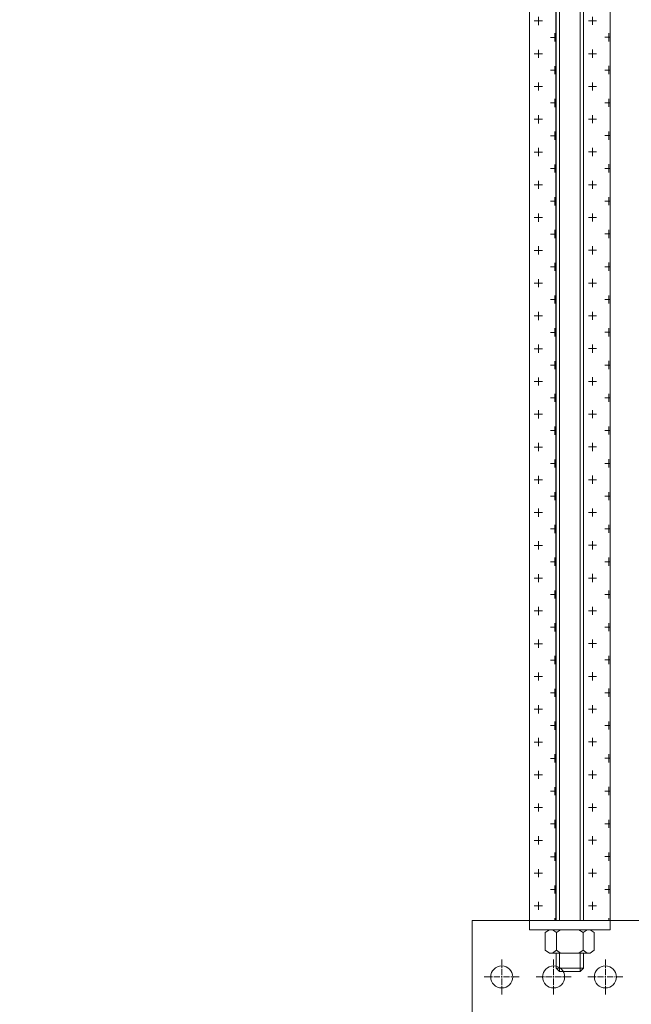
# Model space of a CAD drawing. Header units: millimetres. Extents: x 2030 to 80923, y 1212 to 50318.
# Tile 17 of 25: x 60103 to 63306, y 39248 to 44400. Entities that reach past the tile are written whole.
import ezdxf

# ---------------------------------------------------------------- set-up
doc = ezdxf.new("R2010")
doc.units = ezdxf.units.MM
doc.set_wipeout_variables(frame=1)
doc.linetypes.add('CENTER', pattern=[50.8, 31.75, -6.35, 6.35, -6.35])
doc.linetypes.add('HIDDEN2', pattern=[4.7625, 3.175, -1.5875])
doc.layers.add('Размеры и выноски', color=7, linetype='Continuous', lineweight=9, true_color=0x000000)
doc.layers.add('Шпильки', color=7, linetype='Continuous', lineweight=9, true_color=0x000000)
doc.layers.add('Расходные материалы', color=252, linetype='Continuous', lineweight=9)
doc.styles.add('ISOCPEUR', font='isocpeur.ttf')
doc.dimstyles.new('ISO-25', dxfattribs={"dimtxt": 2.5, "dimasz": 2.5, "dimexe": 1.25, "dimexo": 0.625, "dimtad": 1, "dimtxsty": 'Standard', "dimcen": 2.5, "dimadec": 0, "dimazin": 0, "dimtfac": 1, "dimtmove": 0, "dimatfit": 3, "dimfxl": 1, "dimarcsym": 0})

# ---------------------------------------------------------------- blocks, each defined once
blk = doc.blocks.new('*U187')
blk.add_wipeout([(-340.43, 4), (-340.43, -4), (0, -4), (0, 4)])
at = {"linetype": 'HIDDEN2', "ltscale": 40}
for p, q in [((-339.43, 4), (-340.43, 3)), ((-340.43, -3), (-340.43, 3)), ((-335.1, 3), (-340.43, 3)), ((-335.1, 4), (-339.43, 4)), ((-339.43, -4), (-339.43, 4)), ((-340.43, -3), (-335.1, -3)), ((-339.43, -4), (-340.43, -3)), ((-339.43, -4), (-335.1, -4))]:
    blk.add_line(p, q, dxfattribs=at)
at = {"linetype": 'HIDDEN2', "ltscale": 100}
for p, q in [((-335.1, 5.03), (-334.25, 3.85)), ((-335.1, 2.66), (-334.25, 3.85)), ((-334.25, 3.85), (-329.15, 3.85)), ((-328.3, 5.03), (-329.15, 3.85)), ((-328.3, 2.66), (-329.15, 3.85)), ((-335.1, -2.66), (-334.25, -3.85)), ((-328.3, -2.66), (-329.15, -3.85)), ((-335.1, -5.03), (-334.25, -3.85)), ((-334.25, -3.85), (-329.15, -3.85)), ((-328.3, -5.03), (-329.15, -3.85))]:
    blk.add_line(p, q, dxfattribs=at)
at = {"ltscale": 40}
for p, q in [((0, 4), (-325.63, 4)), ((0, 3), (-325.63, 3)), ((-325.63, -3), (0, -3)), ((0, -4), (-325.63, -4))]:
    blk.add_line(p, q, dxfattribs=at)
at = {"linetype": 'HIDDEN2', "ltscale": 100}
for points in [[(-328.3, -11.7), (-328.3, 11.7), (-325.63, 11.7), (-325.63, -11.7)], [(-328.3, 5.91), (-329.15, 7.1), (-334.25, 7.1), (-335.1, 5.91), (-335.1, -5.91), (-334.25, -7.1), (-329.15, -7.1), (-328.3, -5.91)]]:
    blk.add_lwpolyline(points, close=True, dxfattribs=at)
blk = doc.blocks.new('_Oblique')
at = {"color": 0, "linetype": 'ByBlock', "lineweight": -2}
blk.add_line((-0.5, -0.5), (0.5, 0.5), dxfattribs=at)
blk = doc.blocks.new('*D208')
at = {"layer": 'Defpoints', "color": 0, "transparency": 16777216}
for p in [(64156.2, 39934.2), (63909.4, 39686.6), (64156.2, 37912.3)]:
    blk.add_point(p, dxfattribs=at)
at = {"layer": 'Размеры и выноски', "color": 0, "lineweight": -2, "transparency": 16777216}
for p, q in [((64156.2, 39933.5), (64156.2, 37911.1)), ((63909.4, 39686), (63909.4, 37911.1)), ((63909.4, 37912.3), (62391.4, 37912.3)), ((64156.2, 37912.3), (63909.4, 37912.3)), ((64156.2, 37912.3), (64158.7, 37912.3))]:
    blk.add_line(p, q, dxfattribs=at)
at = {"layer": 'Размеры и выноски', "color": 0, "lineweight": -2, "transparency": 16777216, "xscale": 2.5, "yscale": 2.5, "zscale": 2.5}
blk.add_blockref('_Oblique', (63909.4, 37912.3), dxfattribs=at)
at = {"layer": 'Размеры и выноски', "color": 0, "lineweight": -2, "transparency": 16777216, "xscale": 2.5, "yscale": 2.5, "zscale": 2.5, "rotation": 180}
blk.add_blockref('_Oblique', (64156.2, 37912.3), dxfattribs=at)
at = {"layer": 'Размеры и выноски', "color": 0, "transparency": 16777216, "insert": (62828.4, 38168.4), "char_height": 250, "attachment_point": 5, "style": 'ISOCPEUR'}
blk.add_mtext('{\\H1.70293x;12,5}', dxfattribs=at)

msp = doc.modelspace()

# ---------------------------------------------------------------- linework, layer by layer
at = {"layer": 'Расходные материалы', "color": 253, "linetype": 'Continuous'}
msp.add_line((62472.164, 39116.04), (62472.164, 39686.602), dxfattribs=at)
at = {"layer": 'Расходные материалы', "color": 253, "linetype": 'CENTER'}
for p, q in [((62627.416, 39299.947), (62627.416, 39483.1)), ((62627.416, 39299.947), (62627.416, 39483.1)), ((62627.416, 39299.947), (62627.416, 39483.1)), ((62718.992, 39391.524), (62535.84, 39391.524)), ((62718.992, 39391.524), (62535.84, 39391.524)), ((62718.992, 39391.524), (62535.84, 39391.524)), ((62990.329, 39391.524), (62807.177, 39391.524)), ((62990.329, 39391.524), (62807.177, 39391.524)), ((63261.665, 39391.524), (63078.513, 39391.524)), ((63261.665, 39391.524), (63078.513, 39391.524)), ((63261.665, 39391.524), (63078.513, 39391.524))]:
    msp.add_line(p, q, dxfattribs=at)
at = {"layer": 'Расходные материалы', "color": 253, "linetype": 'Continuous'}
msp.add_circle((62627.416, 39391.524), 57.659, dxfattribs=at)
msp.add_circle((62627.416, 39391.524), 57.659, dxfattribs=at)
msp.add_circle((62627.416, 39391.524), 57.659, dxfattribs=at)

# ---------------------------------------------------------------- block references
at = {"layer": 'Шпильки', "xscale": 18.04388351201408, "yscale": 18.04388351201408, "zscale": 18.04388351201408, "rotation": 90}
msp.add_blockref('*U187', (62983.498, 45562.275), dxfattribs=at)

# ---------------------------------------------------------------- next in the draw order: hatches: boundary and pattern name
at = {"layer": 'Шпильки'}
h = msp.add_hatch(dxfattribs=at)
h.set_pattern_fill('CROSS', color=102, scale=13.503285)
h.set_pattern_definition([(0, (-602504.72, -287528.82), (85.745859, 85.745859), [42.87293, -128.61879]), (90, (-602483.29, -287550.26), (-85.745859, 85.745859), [42.87293, -128.61879])])
h.paths.add_polyline_path([(62771.787, 39686.602), (62910.689, 39686.602), (62910.689, 45561.859), (62771.787, 45561.859)])
h = msp.add_hatch(dxfattribs=at)
h.set_pattern_fill('CROSS', color=102, scale=13.503285)
h.set_pattern_definition([(0, (-602220.92, -287528.32), (85.745859, 85.745859), [42.87293, -128.61879]), (90, (-602199.485, -287549.76), (-85.745859, 85.745859), [42.87293, -128.61879])])
h.paths.add_polyline_path([(63055.587, 39686.602), (63194.489, 39686.602), (63194.575, 45561.742), (63055.673, 45561.742)])

# ---------------------------------------------------------------- next in the draw order: linework, layer by layer
at = {"layer": 'Расходные материалы', "color": 253, "linetype": 'Continuous'}
msp.add_line((62472.164, 39686.602), (72485.852, 39686.602), dxfattribs=at)
at = {"layer": 'Расходные материалы', "color": 253, "linetype": 'CENTER'}
for p, q in [((62898.753, 39299.947), (62898.753, 39483.1)), ((62898.753, 39299.947), (62898.753, 39483.1)), ((63170.089, 39299.947), (63170.089, 39483.1)), ((63170.089, 39299.947), (63170.089, 39483.1)), ((63170.089, 39299.947), (63170.089, 39483.1))]:
    msp.add_line(p, q, dxfattribs=at)
at = {"layer": 'Расходные материалы', "color": 253, "linetype": 'Continuous'}
for centre in [(62898.753, 39391.524), (62898.753, 39391.524), (63170.089, 39391.524), (63170.089, 39391.524), (63170.089, 39391.524)]:
    msp.add_circle(centre, 57.659, dxfattribs=at)
at = {"layer": 'Шпильки', "color": 102, "ltscale": 4}
for points in [[(62771.787, 45561.859), (62910.689, 45561.859), (62910.689, 39686.602), (62771.787, 39686.602)], [(63055.673, 45561.742), (63194.575, 45561.742), (63194.489, 39686.602), (63055.587, 39686.602)]]:
    msp.add_lwpolyline(points, close=True, dxfattribs=at)

# ---------------------------------------------------------------- next in the draw order: dimensions: what is measured, and where the dimension line sits
at = {"layer": 'Размеры и выноски'}
dim = msp.add_linear_dim(base=(64156.177, 37912.323), p1=(63909.394, 39686.602), p2=(64156.177, 39934.16), text='{\\H1.70293x;12,5}', dimstyle='ISO-25', override={"dimtxt": 250, "dimtxsty": 'ISOCPEUR', "dimblk1": 'Oblique', "dimblk2": 'Oblique', "dimsah": 1, "dimatfit": 0}, dxfattribs=at)
dim.commit()
dim.dimension.update_dxf_attribs({"geometry": '*D208', "text_midpoint": (62828.386, 37912.323), "dimtype": 160})

doc.saveas('drawing.dxf')
